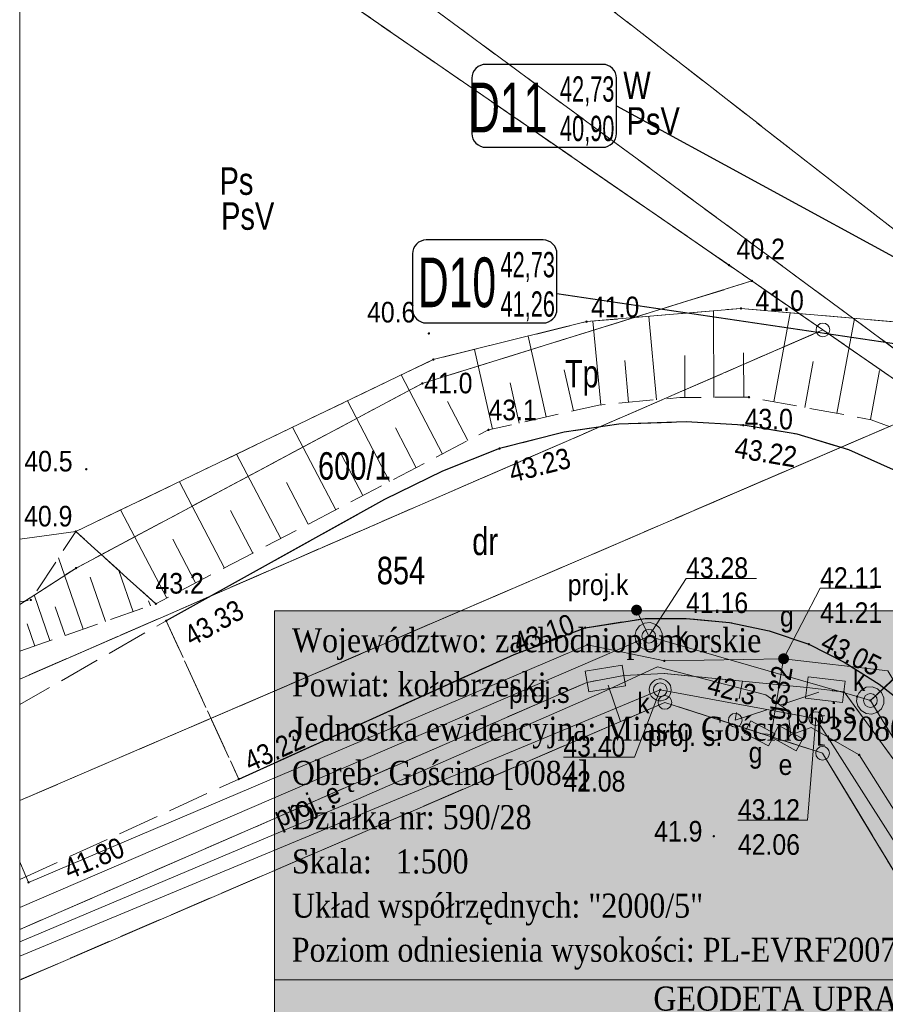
# Model space of a CAD drawing. Header units: metres. Extents: x 5542169 to 5542475, y 5991277 to 5991454.
# Tile 4 of 14: x 5542169 to 5542201, y 5991356 to 5991392. Entities that reach past the tile are written whole.
import ezdxf
from ezdxf.lldxf.tags import DXFTag

# ---------------------------------------------------------------- set-up
doc = ezdxf.new("R2010")
doc.units = ezdxf.units.M
doc.header["$MEASUREMENT"] = 0
doc.linetypes.add('217-500', pattern=[2, -0.5, 1.5])
doc.linetypes.add('823-500', pattern=[1.75, 1.25, -0.5])
doc.layers.get('0').update_dxf_attribs({"lineweight": 18})
for name, color, linetype, lineweight in [('!RAMKA', 7, 'Continuous', 25), ('202-punkt graniczny', 7, 'Continuous', 18), ('203-punkt graniczny', 7, 'Continuous', 18), ('209-oznaczenie konturu klasyfikacyjnego', 3, 'Continuous', 18), ('210-oznaczenie konturu użytku gruntowego', 3, 'Continuous', 18), ('211-numer działki ewidencyjnej', 7, 'Continuous', 18), ('217-kontur klasyfikacyjny', 3, '217-500', 18), ('218-kontur użytku gruntowego', 3, '217-500', 18), ('219-działka ewidencyjna', 7, 'Continuous', 18), ('inny obiekt związany z wodą', 7, 'Continuous', 18), ('jezdnia', 7, '217-500', 18), ('kanalizacyjne urządzenie techniczne - ob. projektowany', 14, '217-500', 18), ('kanalizacyjne urządzenie techniczne - ob. projektowany-Atr17', 14, 'Continuous', 18), ('komora podziemna', 7, 'Continuous', 18), ('krawężnik', 7, 'Continuous', 25), ('metryka', 7, 'Continuous', 18), ('pikieta naturalna', 7, 'Continuous', 18), ('pikieta naturalna-Atr2', 7, 'Continuous', 18), ('pikieta sztuczna', 7, 'Continuous', 18), ('pikieta sztuczna-Atr2', 7, 'Continuous', 18), ('przewód elektroenergetyczny podziemny', 1, 'Continuous', 18), ('przewód elektroenergetyczny podziemny - ob. projektowany', 1, '217-500', 18), ('przewód elektroenergetyczny podziemny - ob. projektowany-Atr1', 1, 'Continuous', 18), ('przewód gazowy', 2, 'Continuous', 18), ('przewód gazowy-Atr1', 2, 'Continuous', 18), ('przewód kanalizacyjny', 14, 'Continuous', 18), ('przewód kanalizacyjny - ob. projektowany', 14, '217-500', 18), ('przewód specjalny - ob. projektowany', 7, 'Continuous', 18), ('Ramka', 7, 'Continuous', 18), ('rzedna', 7, 'Continuous', 18), ('rzedna-Atr2', 7, 'Continuous', 18), ('rzedna-Atr3', 7, 'Continuous', 18), ('skarpa nieumocniona', 7, '823-500', 18), ('skarpa nieumocniona wypełnienie', 7, 'Continuous', 18), ('studnia kanalizacyjna', 14, 'Continuous', 18), ('szafa elektroenergetyczna lub kontener', 1, 'Continuous', 18), ('szafa elektroenergetyczna lub kontener-Atr17', 1, 'Continuous', 18), ('szafa gazowa lub kontener', 2, 'Continuous', 18), ('szafa gazowa lub kontener-Atr17', 2, 'Continuous', 18), ('słup przewodów napowietrznych - ob. projektowany', 7, 'Continuous', 18), ('słup przewodów napowietrznych - ob. projektowany-Atr17', 7, 'Continuous', 18), ('urządzenie techniczne sieci specjalnej - ob. projektowany', 7, 'Continuous', 18), ('urządzenie techniczne sieci specjalnej - ob. projektowany-Atr17', 7, 'Continuous', 18), ('właz do komory lub kanału - okrągły', 7, 'Continuous', 18), ('właz do komory lub kanału - okrągły-Atr17', 7, 'Continuous', 18), ('zasuwa lub zawór', 7, 'Continuous', 18), ('zasuwa lub zawór-Atr17', 7, 'Continuous', 18)]:
    doc.layers.add(name, color=color, linetype=linetype, lineweight=lineweight)
doc.layers.add('IS_Węzeł_sieci_kanalizacyjnej_-_opisy', color=7, linetype='Continuous')
doc.styles.get("Standard").update_dxf_attribs({"font": 'Working1250.shx', "width": 0.75})
doc.styles.add('Style-Times New Roman', font='times.ttf')
tags = doc.linetypes.add('SOLID', pattern=[10, 10, 0]).pattern_tags.tags
tags[6:7] = [DXFTag(74, 4), DXFTag(75, 0), DXFTag(340, '0'), DXFTag(46, 0.0), DXFTag(50, 0.0), DXFTag(44, 0.0), DXFTag(45, 0.0)]
tags[4:5] = [DXFTag(74, 4), DXFTag(75, 0), DXFTag(340, '0'), DXFTag(46, 0.0), DXFTag(50, 0.0), DXFTag(44, 0.0), DXFTag(45, 0.0)]

# ---------------------------------------------------------------- blocks, each defined once
blk = doc.blocks.new('202')
at = {"color": 0, "linetype": 'ByBlock', "lineweight": -2, "ltscale": 10}
blk.add_circle((0, 0), 2.5, dxfattribs=at)
blk = doc.blocks.new('203')
at = {"linetype": 'ByBlock', "lineweight": -2, "ltscale": 10}
h = blk.add_hatch(color=0, dxfattribs=at)
edge = h.paths.add_edge_path()
edge.add_arc((0, 0), 0.45, 0, 360)
blk = doc.blocks.new('PW01')
at = {"linetype": 'ByBlock', "lineweight": -2, "ltscale": 10}
h = blk.add_hatch(color=0, dxfattribs=at)
edge = h.paths.add_edge_path()
edge.add_arc((0, 0), 0.45, 0, 360)
blk = doc.blocks.new('US15')
at = {"color": 0, "linetype": 'ByBlock', "lineweight": -2, "ltscale": 10}
blk.add_circle((0, 0), 2.5, dxfattribs=at)
blk = doc.blocks.new('US22')
at = {"color": 0, "linetype": 'ByBlock', "lineweight": -2, "ltscale": 10}
blk.add_circle((0, 0), 2.5, dxfattribs=at)
blk = doc.blocks.new('US18')
at = {"color": 0, "linetype": 'ByBlock', "lineweight": -2, "ltscale": 10}
for p, q in [((-5, -2.5), (-5, 2.5)), ((-5, 2.5), (5, 2.5)), ((5, -2.5), (5, 2.5)), ((-5, -2.5), (5, -2.5))]:
    blk.add_line(p, q, dxfattribs=at)
blk = doc.blocks.new('US20')
at = {"color": 0, "linetype": 'ByBlock', "lineweight": -2, "ltscale": 10}
for p, q in [((-5, -2.5), (-5, 2.5)), ((-5, 2.5), (5, 2.5)), ((5, -2.5), (5, 2.5)), ((-5, -2.5), (5, -2.5))]:
    blk.add_line(p, q, dxfattribs=at)
blk = doc.blocks.new('US25')
at = {"linetype": 'ByBlock', "lineweight": -2, "ltscale": 10}
h = blk.add_hatch(color=0, dxfattribs=at)
edge = h.paths.add_edge_path()
edge.add_arc((0, 0), 2, 0, 360)
blk = doc.blocks.new('karta gościno')
at = {"layer": '!RAMKA'}
blk.add_hatch(color=255, dxfattribs=at).paths.add_polyline_path([(11.758, 196.523), (-51, 196.523), (-51, 107), (11.758, 107)])
at = {"layer": 'metryka', "color": 251, "linetype": 'Continuous'}
blk.add_line((-19.249, 183.089), (-51, 183.089), dxfattribs=at)
at = {"layer": 'metryka', "color": 251, "linetype": 'Continuous', "flags": 128}
blk.add_lwpolyline([(-51, 196.523), (11.758, 196.523), (11.758, 107), (-51, 107), (-51, 196.523)], close=True, dxfattribs=at)
at = {"layer": 'metryka', "color": 251, "linetype": 'Continuous', "lineweight": 25, "style": 'Style-Times New Roman', "width": 0.88}
for s, p in [('Województwo: zachodniopomorskie', (-50.37, 195.016)), ('Powiat: kołobrzeski', (-50.37, 193.406)), ('Jednostka ewidencyjna: Miasto Gościno [320803_4]', (-50.37, 191.796)), ('Obręb: Gościno [0084]', (-50.37, 190.186)), ('Działka nr: 590/28', (-50.37, 188.576)), ('Skala:   1:500', (-50.37, 186.966)), ('Układ współrzędnych: "2000/5"', (-50.37, 185.356)), ('Poziom odniesienia wysokości: PL-EVRF2007-NH', (-50.375, 183.75)), ('GEODETA UPRAWNIONY', (-37.214, 181.972))]:
    blk.add_text(s, height=0.875, dxfattribs=at).set_placement(p)

msp = doc.modelspace()

# ---------------------------------------------------------------- linework, layer by layer
at = {"layer": '217-kontur klasyfikacyjny', "color": 251, "flags": 128}
for points in [[(5542169.337, 5991409.169), (5542204.21, 5991382.02)], [(5542204.21, 5991382.02), (5542169.337, 5991409.169)], [(5542169.337, 5991403.548), (5542203.52, 5991378.32)], [(5542203.52, 5991378.32), (5542169.337, 5991403.548)], [(5542169.337, 5991400.89), (5542195.99, 5991382.52)], [(5542195.99, 5991382.52), (5542169.337, 5991400.89)], [(5542183.99, 5991378.79), (5542195.99, 5991382.52)], [(5542195.99, 5991382.52), (5542198.57, 5991380.74)], [(5542198.57, 5991380.74), (5542202.63, 5991377.93)], [(5542171.39, 5991372.07), (5542183.99, 5991378.79)], [(5542169.337, 5991370.75), (5542171.39, 5991372.07)], [(5542192.82, 5991367.18), (5542169.337, 5991357.075)], [(5542198.56, 5991365.33), (5542192.82, 5991367.18)], [(5542209.98, 5991346.44), (5542198.56, 5991365.33)]]:
    msp.add_lwpolyline(points, dxfattribs=at)
at = {"layer": '218-kontur użytku gruntowego', "color": 251, "flags": 128}
for points in [[(5542169.337, 5991409.169), (5542204.21, 5991382.02)], [(5542204.21, 5991382.02), (5542169.337, 5991409.169)], [(5542169.337, 5991403.548), (5542203.52, 5991378.32)], [(5542203.52, 5991378.32), (5542169.337, 5991403.548)], [(5542169.337, 5991400.89), (5542195.99, 5991382.52)], [(5542195.99, 5991382.52), (5542169.337, 5991400.89)], [(5542195.99, 5991382.52), (5542183.99, 5991378.79)], [(5542183.99, 5991378.79), (5542195.99, 5991382.52)], [(5542198.57, 5991380.74), (5542195.99, 5991382.52)], [(5542195.99, 5991382.52), (5542198.57, 5991380.74)], [(5542169.337, 5991368.029), (5542198.57, 5991380.74)], [(5542198.57, 5991380.74), (5542169.337, 5991368.029)], [(5542198.57, 5991380.74), (5542202.63, 5991377.93)], [(5542202.63, 5991377.93), (5542198.57, 5991380.74)], [(5542183.99, 5991378.79), (5542171.39, 5991372.07)], [(5542171.39, 5991372.07), (5542183.99, 5991378.79)], [(5542202.63, 5991377.93), (5542169.337, 5991363.604)], [(5542169.337, 5991363.604), (5542202.63, 5991377.93)], [(5542171.39, 5991372.07), (5542169.337, 5991370.75)], [(5542169.337, 5991370.75), (5542171.39, 5991372.07)], [(5542169.337, 5991357.075), (5542192.82, 5991367.18)], [(5542192.82, 5991367.18), (5542169.337, 5991357.075)], [(5542192.82, 5991367.18), (5542198.56, 5991365.33)], [(5542198.56, 5991365.33), (5542192.82, 5991367.18)], [(5542198.56, 5991365.33), (5542209.98, 5991346.44)], [(5542209.98, 5991346.44), (5542198.56, 5991365.33)]]:
    msp.add_lwpolyline(points, dxfattribs=at)
at = {"layer": '219-działka ewidencyjna', "color": 251, "flags": 128}
for points in [[(5542169.337, 5991400.89), (5542195.99, 5991382.52)], [(5542183.99, 5991378.79), (5542195.99, 5991382.52)], [(5542198.57, 5991380.74), (5542195.99, 5991382.52)], [(5542198.57, 5991380.74), (5542169.337, 5991368.029)], [(5542202.63, 5991377.93), (5542198.57, 5991380.74)], [(5542171.39, 5991372.07), (5542183.99, 5991378.79)], [(5542202.63, 5991377.93), (5542169.337, 5991363.604)], [(5542169.337, 5991370.747), (5542171.39, 5991372.07)], [(5542169.337, 5991357.075), (5542192.82, 5991367.18)], [(5542192.82, 5991367.18), (5542198.56, 5991365.33)], [(5542198.56, 5991365.33), (5542209.98, 5991346.44)]]:
    msp.add_lwpolyline(points, dxfattribs=at)
at = {"layer": 'inny obiekt związany z wodą', "color": 251, "flags": 128}
msp.add_lwpolyline([(5542169.337, 5991373.123), (5542171.38, 5991373.4), (5542184.39, 5991379.66), (5542189.97, 5991381.04), (5542195.59, 5991381.52), (5542203.15, 5991380.86), (5542208.79, 5991380.4), (5542213.38, 5991383.08), (5542233.41, 5991380.9), (5542252.52, 5991377.79), (5542257.62, 5991375.87), (5542268.11, 5991374.41), (5542281.78, 5991371.95)], dxfattribs=at)
at = {"layer": 'IS_Węzeł_sieci_kanalizacyjnej_-_opisy', "color": 7, "linetype": 'SOLID', "ltscale": 0.01}
for p, q in [((5542191.057, 5991388.896), (5542207.397, 5991379.984)), ((5542188.893, 5991382.061), (5542207.7, 5991379.28))]:
    msp.add_line(p, q, dxfattribs=at)
for points in [[(5542186.301, 5991387.386), (5542190.554, 5991387.386, 0.414214), (5542191.057, 5991387.889), (5542191.057, 5991389.903, 0.414214), (5542190.554, 5991390.406), (5542186.301, 5991390.406, 0.414214), (5542185.797, 5991389.903), (5542185.797, 5991387.889, 0.414214), (5542186.301, 5991387.386)], [(5542184.137, 5991380.993), (5542188.39, 5991380.993, 0.414214), (5542188.893, 5991381.496), (5542188.893, 5991383.51, 0.414214), (5542188.39, 5991384.013), (5542184.137, 5991384.013, 0.414214), (5542183.633, 5991383.51), (5542183.633, 5991381.496, 0.414214), (5542184.137, 5991380.993)]]:
    msp.add_lwpolyline(points, format="xyb", dxfattribs=at)
at = {"layer": 'jezdnia', "color": 251, "flags": 128}
msp.add_lwpolyline([(5542250.11, 5991286.4), (5542254.5, 5991289.19), (5542243.11, 5991308.27), (5542231.79, 5991327.36), (5542224.28, 5991340.07), (5542217, 5991354.15), (5542211.11, 5991366.14), (5542209.92, 5991368.25), (5542208.36, 5991370.3), (5542206.55, 5991372.19), (5542204.54, 5991373.78), (5542202.31, 5991375.13), (5542199.51, 5991376.37), (5542197.63, 5991376.94), (5542195.67, 5991377.27), (5542193.6, 5991377.39), (5542191.14, 5991377.31), (5542189.15, 5991377.02), (5542186.8, 5991376.42), (5542184.72, 5991375.6), (5542182.61, 5991374.56), (5542174.67, 5991370.15), (5542177.31, 5991364.39), (5542187.33, 5991368.93), (5542189.92, 5991369.9), (5542192.1, 5991370.24), (5542193.6, 5991370.24), (5542195.17, 5991370.09), (5542196.62, 5991369.78), (5542198.06, 5991369.3), (5542199.35, 5991368.65), (5542200.62, 5991367.85), (5542201.71, 5991366.99), (5542202.55, 5991366.18), (5542203.66, 5991364.81), (5542204.76, 5991363.08), (5542211.8, 5991351.1), (5542220.01, 5991337.14), (5542228.13, 5991323.4), (5542238.7, 5991305.56), (5542250.11, 5991286.4)], close=True, dxfattribs=at)
msp.add_lwpolyline([(5542169.337, 5991360.733), (5542177.31, 5991364.39), (5542174.67, 5991370.15), (5542169.337, 5991367.103)], dxfattribs=at)
at = {"layer": 'komora podziemna', "color": 251, "flags": 128}
for points in [[(5542192.07, 5991369.12), (5542191.89, 5991369.22), (5542191.77, 5991369.39), (5542191.73, 5991369.6), (5542191.78, 5991369.8), (5542191.9, 5991369.97), (5542192.08, 5991370.07), (5542192.29, 5991370.09), (5542192.49, 5991370.02), (5542192.64, 5991369.88), (5542192.72, 5991369.69), (5542192.72, 5991369.48), (5542192.63, 5991369.29), (5542192.47, 5991369.15), (5542192.28, 5991369.09), (5542192.07, 5991369.12)], [(5542192.38, 5991367.35), (5542192.32, 5991367.41), (5542192.28, 5991367.48), (5542192.26, 5991367.56), (5542192.25, 5991367.65), (5542192.26, 5991367.73), (5542192.29, 5991367.81), (5542192.33, 5991367.88), (5542192.39, 5991367.94), (5542192.45, 5991367.99), (5542192.53, 5991368.02), (5542192.61, 5991368.04), (5542192.7, 5991368.04), (5542192.78, 5991368.02), (5542192.85, 5991367.98), (5542192.92, 5991367.93), (5542192.98, 5991367.87), (5542193.02, 5991367.8), (5542193.04, 5991367.72), (5542193.05, 5991367.63), (5542193.04, 5991367.55), (5542193.01, 5991367.47), (5542192.97, 5991367.4), (5542192.91, 5991367.34), (5542192.85, 5991367.29), (5542192.77, 5991367.26), (5542192.69, 5991367.24), (5542192.6, 5991367.24), (5542192.52, 5991367.26), (5542192.45, 5991367.3), (5542192.38, 5991367.35)], [(5542200.14, 5991366.78), (5542199.96, 5991366.88), (5542199.84, 5991367.05), (5542199.79, 5991367.22), (5542199.82, 5991367.39), (5542199.88, 5991367.52), (5542199.97, 5991367.63), (5542200.15, 5991367.73), (5542200.36, 5991367.75), (5542200.56, 5991367.68), (5542200.71, 5991367.54), (5542200.79, 5991367.35), (5542200.79, 5991367.14), (5542200.7, 5991366.95), (5542200.56, 5991366.83), (5542200.35, 5991366.75), (5542200.14, 5991366.78)]]:
    msp.add_lwpolyline(points, close=True, dxfattribs=at)
at = {"layer": 'krawężnik', "color": 251, "flags": 128}
for points in [[(5542254.5, 5991289.19), (5542243.11, 5991308.27), (5542231.79, 5991327.36), (5542224.28, 5991340.07), (5542217, 5991354.15), (5542211.11, 5991366.14), (5542209.92, 5991368.25), (5542208.36, 5991370.3), (5542206.55, 5991372.19), (5542204.54, 5991373.78), (5542202.31, 5991375.13), (5542199.51, 5991376.37), (5542197.63, 5991376.94), (5542195.67, 5991377.27), (5542193.6, 5991377.39), (5542191.14, 5991377.31), (5542189.15, 5991377.02), (5542186.8, 5991376.42), (5542184.72, 5991375.6), (5542182.61, 5991374.56), (5542174.67, 5991370.15)], [(5542177.31, 5991364.39), (5542187.33, 5991368.93), (5542189.92, 5991369.9), (5542192.1, 5991370.24), (5542193.6, 5991370.24), (5542195.17, 5991370.09), (5542196.62, 5991369.78), (5542198.06, 5991369.3), (5542199.35, 5991368.65), (5542200.62, 5991367.85), (5542201.71, 5991366.99), (5542202.55, 5991366.18), (5542203.66, 5991364.81), (5542204.76, 5991363.08), (5542211.8, 5991351.1), (5542220.01, 5991337.14), (5542228.13, 5991323.4), (5542238.7, 5991305.56), (5542250.11, 5991286.4)]]:
    msp.add_lwpolyline(points, dxfattribs=at)
at = {"layer": 'przewód elektroenergetyczny podziemny', "color": 251, "flags": 128}
for points in [[(5542197.3, 5991366.88), (5542196.49, 5991367.45), (5542192.55, 5991368.47), (5542190.52, 5991367.54), (5542181.47, 5991363.58), (5542169.337, 5991358.459)], [(5542197.28, 5991365.88), (5542197.41, 5991366), (5542197.3, 5991366.88)], [(5542197.28, 5991365.88), (5542197.41, 5991366), (5542198.15, 5991366.27)], [(5542213.16, 5991344.03), (5542207.32, 5991353.53), (5542199.89, 5991365.27), (5542198.15, 5991366.27)]]:
    msp.add_lwpolyline(points, dxfattribs=at)
at = {"layer": 'przewód elektroenergetyczny podziemny - ob. projektowany', "color": 251, "flags": 128}
msp.add_lwpolyline([(5542212.31, 5991346.15), (5542206.83, 5991354.7), (5542201.36, 5991364.81), (5542199.35, 5991367.56), (5542198.65, 5991367.63), (5542195.38, 5991366.53), (5542195.64, 5991367.95), (5542192.79, 5991368.23), (5542191.33, 5991368.16), (5542189.98, 5991367.91), (5542169.337, 5991358.912)], dxfattribs=at)
at = {"layer": 'przewód gazowy', "color": 251, "flags": 128}
for points in [[(5542261.614, 5991279.267), (5542253.53, 5991292.72), (5542250.32, 5991297.83), (5542248.22, 5991301.53), (5542238.21, 5991317.58), (5542234.95, 5991323.54), (5542226.98, 5991336.85), (5542222.71, 5991343.63), (5542222.35, 5991344.33), (5542220.21, 5991348), (5542219.77, 5991347.76), (5542215.13, 5991345.23), (5542214.69, 5991344.99), (5542214.46, 5991345.65), (5542200.94, 5991368.33), (5542197.14, 5991368.77), (5542192.8, 5991368.69), (5542190, 5991369.28), (5542169.66, 5991360.63), (5542169.46, 5991361.09), (5542169.337, 5991361.379)], [(5542197.14, 5991368.77), (5542196.69, 5991366.01), (5542196.27, 5991366.05)]]:
    msp.add_lwpolyline(points, dxfattribs=at)
at = {"layer": 'przewód kanalizacyjny', "color": 251}
msp.add_line((5542200.3, 5991367.25), (5542209.3, 5991375.56), dxfattribs=at)
at = {"layer": 'przewód kanalizacyjny', "color": 251, "flags": 128}
for points in [[(5542253.707, 5991279.267), (5542237.27, 5991306.71), (5542237.01, 5991307.14), (5542236.75, 5991307.57), (5542200.56, 5991366.83), (5542200.3, 5991367.25), (5542199.82, 5991367.39), (5542192.71, 5991369.45), (5542192.23, 5991369.59), (5542191.77, 5991369.39), (5542169.337, 5991359.715)], [(5542251.498, 5991279.267), (5542249.7, 5991282.2), (5542243.59, 5991293.1), (5542240.46, 5991298.74), (5542235.89, 5991306.62), (5542224.57, 5991325.02), (5542220.29, 5991332.03), (5542208.41, 5991350.24), (5542203.64, 5991358.24), (5542198.31, 5991366.59), (5542192.65, 5991367.64), (5542169.337, 5991357.938)]]:
    msp.add_lwpolyline(points, dxfattribs=at)
at = {"layer": 'przewód kanalizacyjny - ob. projektowany', "color": 251, "flags": 128}
msp.add_lwpolyline([(5542191.79, 5991370.54), (5542192.23, 5991369.59)], dxfattribs=at)
at = {"layer": 'przewód specjalny - ob. projektowany', "color": 251, "flags": 128}
for points in [[(5542252.513, 5991279.267), (5542248.04, 5991286.75), (5542237.68, 5991304.33), (5542231.86, 5991314.33), (5542231.17, 5991315.52), (5542221.05, 5991332.2), (5542215.65, 5991340.91), (5542214.93, 5991342.06), (5542206.83, 5991354.7), (5542201.36, 5991364.81), (5542199.35, 5991367.56), (5542197.99, 5991367.72), (5542192.79, 5991368.23), (5542191.33, 5991368.16), (5542189.98, 5991367.91), (5542169.337, 5991358.909)], [(5542190.76, 5991367.81), (5542191.21, 5991366.49)]]:
    msp.add_lwpolyline(points, dxfattribs=at)
at = {"layer": 'Ramka', "color": 251, "flags": 128}
msp.add_lwpolyline([(5542169.337, 5991438.054), (5542379.142, 5991438.054), (5542379.142, 5991279.267), (5542169.337, 5991279.267), (5542169.337, 5991438.054)], close=True, dxfattribs=at)
at = {"layer": 'rzedna-Atr2', "color": 251, "flags": 128}
for points in [[(5542192.23, 5991369.59), (5542193.59, 5991371.69), (5542196.159, 5991371.69)], [(5542197.14, 5991368.77), (5542198.47, 5991371.34), (5542200.454, 5991371.34)], [(5542200.3, 5991367.25), (5542201.83, 5991368.71), (5542204.075, 5991368.71)], [(5542192.65, 5991367.64), (5542191.72, 5991365.19), (5542189.124, 5991365.19)], [(5542198.31, 5991366.59), (5542198.01, 5991362.89), (5542195.478, 5991362.89)]]:
    msp.add_lwpolyline(points, dxfattribs=at)
at = {"layer": 'skarpa nieumocniona', "color": 251, "flags": 128}
msp.add_lwpolyline([(5542335.8, 5991328.64), (5542334.9, 5991327.38), (5542327.46, 5991339.11), (5542324.9, 5991347.92), (5542322.38, 5991348.48), (5542321.57, 5991344.75), (5542300.46, 5991338.17), (5542298.84, 5991345.39), (5542304.99, 5991352.4), (5542301.91, 5991356.02), (5542296.27, 5991358.52), (5542293.39, 5991363.22), (5542287.3, 5991369.87), (5542280.55, 5991370.1), (5542266.93, 5991372.2), (5542252.12, 5991375.09), (5542231.69, 5991377.8), (5542215.49, 5991381.28), (5542208.06, 5991378.32), (5542204.74, 5991376.57), (5542203.22, 5991376.36), (5542200.33, 5991377.47), (5542195.88, 5991378.29), (5542193.36, 5991378.28), (5542190.41, 5991378), (5542186.4, 5991377.1), (5542174.29, 5991370.77), (5542171.38, 5991373.4), (5542184.39, 5991379.66), (5542189.97, 5991381.04), (5542195.59, 5991381.52), (5542203.15, 5991380.86), (5542208.79, 5991380.4), (5542213.38, 5991383.08), (5542233.41, 5991380.9), (5542252.52, 5991377.79), (5542257.62, 5991375.87), (5542268.11, 5991374.41), (5542281.78, 5991371.95), (5542287.99, 5991371.56), (5542293.33, 5991365.69), (5542297.03, 5991359.52), (5542302.46, 5991356.93), (5542306, 5991352.06), (5542300.05, 5991344.94), (5542301.14, 5991339.55), (5542320.38, 5991345.37), (5542321.28, 5991349.3), (5542325.53, 5991348.77), (5542328.31, 5991339.85), (5542335.8, 5991328.64)], close=True, dxfattribs=at)
msp.add_lwpolyline([(5542335.8, 5991328.64), (5542334.9, 5991327.38), (5542327.46, 5991339.11), (5542324.9, 5991347.92), (5542322.38, 5991348.48), (5542321.57, 5991344.75), (5542300.46, 5991338.17), (5542298.84, 5991345.39), (5542304.99, 5991352.4), (5542301.91, 5991356.02), (5542296.27, 5991358.52), (5542293.39, 5991363.22), (5542287.3, 5991369.87), (5542280.55, 5991370.1), (5542266.93, 5991372.2), (5542252.12, 5991375.09), (5542231.69, 5991377.8), (5542215.49, 5991381.28), (5542208.06, 5991378.32), (5542204.74, 5991376.57), (5542203.22, 5991376.36), (5542200.33, 5991377.47), (5542195.88, 5991378.29), (5542193.36, 5991378.28), (5542190.41, 5991378), (5542186.4, 5991377.1), (5542174.29, 5991370.77), (5542171.38, 5991373.4), (5542184.39, 5991379.66), (5542189.97, 5991381.04), (5542195.59, 5991381.52), (5542203.15, 5991380.86), (5542208.79, 5991380.4), (5542213.38, 5991383.08), (5542233.41, 5991380.9), (5542252.52, 5991377.79), (5542257.62, 5991375.87), (5542268.11, 5991374.41), (5542281.78, 5991371.95), (5542287.99, 5991371.56), (5542293.33, 5991365.69), (5542297.03, 5991359.52), (5542302.46, 5991356.93), (5542306, 5991352.06), (5542300.05, 5991344.94), (5542301.14, 5991339.55), (5542320.38, 5991345.37), (5542321.28, 5991349.3), (5542325.53, 5991348.77), (5542328.31, 5991339.85), (5542335.8, 5991328.64)], close=True, dxfattribs=at)
msp.add_lwpolyline([(5542169.337, 5991369.041), (5542174.29, 5991370.77), (5542171.38, 5991373.4), (5542169.74, 5991370.91), (5542169.337, 5991370.84)], dxfattribs=at)
msp.add_lwpolyline([(5542169.337, 5991369.041), (5542174.29, 5991370.77), (5542171.38, 5991373.4), (5542169.74, 5991370.91), (5542169.337, 5991370.84)], dxfattribs=at)
at = {"layer": 'skarpa nieumocniona wypełnienie', "color": 251, "flags": 128}
for points in [[(5542194.6, 5991378.28), (5542194.59, 5991381.43)], [(5542196.78, 5991378.12), (5542197.38, 5991381.36)], [(5542190.49, 5991378.01), (5542190.2, 5991381.06)], [(5542192.52, 5991378.2), (5542192.23, 5991381.23)], [(5542199.08, 5991377.7), (5542199.72, 5991381.16)], [(5542188.5, 5991377.57), (5542187.84, 5991380.51)], [(5542186.54, 5991377.13), (5542185.89, 5991380.03)], [(5542195.69, 5991378.29), (5542195.68, 5991379.9)], [(5542191.5, 5991378.1), (5542191.36, 5991379.63)], [(5542193.54, 5991378.28), (5542193.54, 5991379.81)], [(5542197.91, 5991377.92), (5542198.22, 5991379.59)], [(5542189.49, 5991377.79), (5542189.16, 5991379.28)], [(5542200.3, 5991377.48), (5542200.63, 5991379.26)], [(5542184.72, 5991376.22), (5542183.22, 5991379.1)], [(5542187.52, 5991377.35), (5542187.19, 5991378.81)], [(5542182.8, 5991375.22), (5542181.27, 5991378.16)], [(5542185.65, 5991376.71), (5542184.91, 5991378.13)], [(5542180.84, 5991374.19), (5542179.27, 5991377.2)], [(5542183.77, 5991375.72), (5542183.01, 5991377.18)], [(5542178.84, 5991373.15), (5542177.23, 5991376.22)], [(5542181.83, 5991374.71), (5542181.05, 5991376.19)], [(5542176.79, 5991372.07), (5542175.15, 5991375.21)], [(5542179.84, 5991373.67), (5542179.05, 5991375.19)], [(5542174.69, 5991370.98), (5542173.01, 5991374.19)], [(5542177.82, 5991372.61), (5542177.01, 5991374.16)], [(5542175.74, 5991371.53), (5542174.91, 5991373.12)], [(5542171.65, 5991369.85), (5542170.75, 5991372.44)], [(5542173.47, 5991370.48), (5542172.95, 5991371.98)], [(5542172.46, 5991370.13), (5542171.9, 5991371.74)], [(5542170.44, 5991369.43), (5542169.86, 5991371.09)], [(5542170.99, 5991369.62), (5542170.63, 5991370.66)], [(5542174.1, 5991370.7), (5542174.03, 5991370.88)], [(5542169.89, 5991369.23), (5542169.61, 5991370.04)]]:
    msp.add_lwpolyline(points, dxfattribs=at)
at = {"layer": 'urządzenie techniczne sieci specjalnej - ob. projektowany', "color": 251, "flags": 128}
for points in [[(5542189.92, 5991368.32), (5542191.26, 5991368.54), (5542191.39, 5991367.78), (5542190.05, 5991367.56), (5542189.92, 5991368.32)], [(5542198.03, 5991368.11), (5542199.38, 5991367.95), (5542199.29, 5991367.18), (5542197.94, 5991367.34), (5542198.03, 5991368.11)]]:
    msp.add_lwpolyline(points, close=True, dxfattribs=at)

# ---------------------------------------------------------------- block references
at = {"layer": '!RAMKA'}
msp.add_blockref('karta gościno', (5542229.616, 5991173.99), dxfattribs=at)
at = {"layer": '202-punkt graniczny', "color": 251, "xscale": 0.1, "yscale": 0.1, "zscale": 0.1}
for p in [(5542198.57, 5991380.74), (5542192.82, 5991367.18), (5542198.56, 5991365.33)]:
    msp.add_blockref('202', p, dxfattribs=at)
at = {"layer": '203-punkt graniczny', "color": 251, "xscale": 0.1, "yscale": 0.1, "zscale": 0.1}
for p in [(5542195.99, 5991382.52), (5542183.99, 5991378.79), (5542171.39, 5991372.07)]:
    msp.add_blockref('203', p, dxfattribs=at)
at = {"layer": 'kanalizacyjne urządzenie techniczne - ob. projektowany', "color": 251, "xscale": 0.1, "yscale": 0.1, "zscale": 0.1}
msp.add_blockref('US25', (5542191.79, 5991370.54), dxfattribs=at)
at = {"layer": 'pikieta naturalna', "color": 251, "xscale": 0.1, "yscale": 0.1, "zscale": 0.1}
for p in [(5542195.15, 5991383.1), (5542195.59, 5991381.52), (5542189.97, 5991381.04), (5542184.23, 5991380.61), (5542184.39, 5991379.66), (5542195.88, 5991378.29), (5542186.4, 5991377.1), (5542171.76, 5991375.67), (5542171.38, 5991373.4), (5542169.74, 5991370.91), (5542174.29, 5991370.77), (5542194.6, 5991362.31)]:
    msp.add_blockref('PW01', p, dxfattribs=at)
at = {"layer": 'pikieta sztuczna', "color": 251, "xscale": 0.1, "yscale": 0.1, "zscale": 0.1}
for p in [(5542195.67, 5991377.27), (5542186.8, 5991376.42), (5542174.67, 5991370.15), (5542189.92, 5991369.9), (5542198.06, 5991369.3), (5542177.31, 5991364.39)]:
    msp.add_blockref('PW01', p, dxfattribs=at)
at = {"layer": 'rzedna', "color": 251, "xscale": 0.1, "yscale": 0.1, "zscale": 0.1}
for p in [(5542192.23, 5991369.59), (5542192.71, 5991369.45), (5542190, 5991369.28), (5542191.77, 5991369.39), (5542192.8, 5991368.69), (5542197.14, 5991368.77), (5542192.65, 5991367.64), (5542199.82, 5991367.39), (5542200.3, 5991367.25), (5542197.3, 5991366.88), (5542198.31, 5991366.59), (5542200.56, 5991366.83), (5542199.89, 5991365.27), (5542169.66, 5991360.63)]:
    msp.add_blockref('PW01', p, dxfattribs=at)
at = {"layer": 'studnia kanalizacyjna', "color": 251, "xscale": 0.1, "yscale": 0.1, "zscale": 0.1}
msp.add_blockref('US15', (5542198.31, 5991366.59), dxfattribs=at)
at = {"layer": 'szafa elektroenergetyczna lub kontener', "color": 251, "xscale": 0.1, "yscale": 0.1, "zscale": 0.1, "rotation": 330.781}
msp.add_blockref('US18', (5542197.28, 5991365.88), dxfattribs=at)
at = {"layer": 'szafa gazowa lub kontener', "color": 251, "xscale": 0.09999999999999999, "yscale": 0.09999999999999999, "zscale": 0.09999999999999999, "rotation": 332.102}
msp.add_blockref('US20', (5542196.27, 5991366.05), dxfattribs=at)
at = {"layer": 'słup przewodów napowietrznych - ob. projektowany', "color": 251, "xscale": 0.1, "yscale": 0.1, "zscale": 0.1}
msp.add_blockref('US15', (5542195.38, 5991366.53), dxfattribs=at)
at = {"layer": 'właz do komory lub kanału - okrągły', "color": 251, "xscale": 0.1, "yscale": 0.1, "zscale": 0.1}
for p in [(5542192.23, 5991369.59), (5542192.65, 5991367.64), (5542200.3, 5991367.25)]:
    msp.add_blockref('US22', p, dxfattribs=at)
at = {"layer": 'zasuwa lub zawór', "color": 251, "xscale": 0.1, "yscale": 0.1, "zscale": 0.1}
msp.add_blockref('US25', (5542197.14, 5991368.77), dxfattribs=at)

# ---------------------------------------------------------------- texts
at = {"layer": '209-oznaczenie konturu klasyfikacyjnego', "color": 251, "char_height": 1, "attachment_point": 1, "line_spacing_factor": 0.6}
for insert in [(5542191.427, 5991388.847), (5542176.667, 5991385.383)]:
    msp.add_mtext('\\H1x;\\W0.79;PsV', dxfattribs=dict(at, insert=insert))
at = {"layer": '210-oznaczenie konturu użytku gruntowego', "color": 251, "char_height": 1, "attachment_point": 7, "line_spacing_factor": 0.6}
for s, insert in [('\\H1x;\\W0.79;W', (5542191.306, 5991389.14)), ('\\H1x;\\W0.79;Ps', (5542176.611, 5991385.642)), ('\\H1x;\\W0.79;Tp', (5542189.179, 5991378.344)), ('\\H1x;\\W0.79;dr', (5542185.809, 5991372.529))]:
    msp.add_mtext(s, dxfattribs=dict(at, insert=insert))
at = {"layer": '211-numer działki ewidencyjnej', "color": 251, "char_height": 1, "attachment_point": 1, "line_spacing_factor": 0.6}
for s, insert in [('\\H1x;\\W0.79;600/1', (5542180.194, 5991376.288)), ('\\H1x;\\W0.79;854', (5542182.334, 5991372.481))]:
    msp.add_mtext(s, dxfattribs=dict(at, insert=insert))
at = {"layer": 'IS_Węzeł_sieci_kanalizacyjnej_-_opisy', "color": 7, "linetype": 'SOLID', "ltscale": 0.01}
for s, insert, char_height, attachment_point in [('\\fArial Narrow|b0|i0;D11', (5542188.542, 5991387.934), 1.8072, 9), ('\\fArial Narrow|b0|i0;42,73', (5542189.001, 5991388.877), 0.9216, 7), ('\\fArial Narrow|b0|i0;40,90', (5542189.001, 5991387.441), 0.9216, 7), ('\\fArial Narrow|b0|i0;D10', (5542186.678, 5991381.541), 1.8072, 9), ('\\fArial Narrow|b0|i0;42,73', (5542186.837, 5991382.484), 0.9216, 7), ('\\fArial Narrow|b0|i0;41,26', (5542186.837, 5991381.048), 0.9216, 7)]:
    msp.add_mtext(s, dxfattribs=dict(at, insert=insert, char_height=char_height, attachment_point=attachment_point))
at = {"layer": 'kanalizacyjne urządzenie techniczne - ob. projektowany-Atr17', "color": 251, "insert": (5542189.285, 5991370.863), "char_height": 0.75, "attachment_point": 7, "line_spacing_factor": 0.6}
msp.add_mtext('\\H1x;\\W0.9;proj.k', dxfattribs=at)
at = {"layer": 'pikieta naturalna-Atr2', "color": 251, "char_height": 0.75, "attachment_point": 7, "line_spacing_factor": 0.6}
for s, insert in [('\\H1x;\\W0.9;40.2', (5542195.43, 5991383.3)), ('\\H1x;\\W0.9;41.0', (5542196.12, 5991381.42)), ('\\H1x;\\W0.9;40.6', (5542181.98, 5991381)), ('\\H1x;\\W0.9;41.0', (5542190.13, 5991381.19)), ('\\H1x;\\W0.9;41.0', (5542184.06, 5991378.42)), ('\\H1x;\\W0.9;43.1', (5542186.4, 5991377.44)), ('\\H1x;\\W0.9;43.0', (5542195.722, 5991377.106)), ('\\H1x;\\W0.9;40.5', (5542169.506, 5991375.576)), ('\\H1x;\\W0.9;40.9', (5542169.499, 5991373.574)), ('\\H1x;\\W0.9;43.2', (5542174.28, 5991371.13)), ('\\H1x;\\W0.9;41.9', (5542192.429, 5991362.104))]:
    msp.add_mtext(s, dxfattribs=dict(at, insert=insert))
at = {"layer": 'pikieta sztuczna-Atr2', "color": 251, "char_height": 0.75, "attachment_point": 7, "line_spacing_factor": 0.6}
for s, insert, rotation in [('\\H1x;\\W0.9;43.22', (5542195.316, 5991376.095), 350.443), ('\\H1x;\\W0.9;43.23', (5542187.262, 5991375.168), 14.323), ('\\H1x;\\W0.9;43.33', (5542175.601, 5991369.191), 29.048), ('\\H1x;\\W0.9;43.10', (5542187.472, 5991368.958), 19.44), ('\\H1x;\\W0.9;43.05', (5542198.418, 5991369.117), 333.258), ('\\H1x;\\W0.9;43.22', (5542177.733, 5991364.632), 24.375)]:
    msp.add_mtext(s, dxfattribs=dict(at, insert=insert, rotation=rotation))
at = {"layer": 'przewód elektroenergetyczny podziemny - ob. projektowany-Atr1', "color": 251, "insert": (5542178.7, 5991362.855), "char_height": 0.75, "attachment_point": 4, "rotation": 23.551, "line_spacing_factor": 0.6}
msp.add_mtext('\\H1x;\\W0.9;proj. e', dxfattribs=at)
at = {"layer": 'przewód gazowy-Atr1', "color": 251, "insert": (5542196.903, 5991366.55), "char_height": 0.75, "attachment_point": 4, "rotation": 80.739, "line_spacing_factor": 0.6}
msp.add_mtext('\\H1x;\\W0.9;gs32', dxfattribs=at)
at = {"layer": 'rzedna-Atr2', "color": 251, "char_height": 0.75, "attachment_point": 7, "line_spacing_factor": 0.6}
for s, insert in [('\\H1x;\\W0.9;43.28', (5542193.59, 5991371.698)), ('\\H1x;\\W0.9;42.11', (5542198.47, 5991371.348)), ('\\H1x;\\W0.9;43.40', (5542189.124, 5991365.198)), ('\\H1x;\\W0.9;43.12', (5542195.478, 5991362.897))]:
    msp.add_mtext(s, dxfattribs=dict(at, insert=insert))
at = {"layer": 'rzedna-Atr2', "color": 251, "char_height": 0.75, "attachment_point": 4, "line_spacing_factor": 0.6}
for s, insert, rotation in [('\\H1x;\\W0.9;42.3', (5542194.409, 5991367.859), 345.486), ('\\H1x;\\W0.9;41.80', (5542170.999, 5991361.065), 23.038)]:
    msp.add_mtext(s, dxfattribs=dict(at, insert=insert, rotation=rotation))
at = {"layer": 'rzedna-Atr3', "color": 251, "char_height": 0.75, "attachment_point": 7, "line_spacing_factor": 0.6}
for s, insert in [('\\H1x;\\W0.9;41.16', (5542193.59, 5991370.423)), ('\\H1x;\\W0.9;41.21', (5542198.47, 5991370.072)), ('\\H1x;\\W0.9;42.08', (5542189.124, 5991363.923)), ('\\H1x;\\W0.9;42.06', (5542195.478, 5991361.622))]:
    msp.add_mtext(s, dxfattribs=dict(at, insert=insert))
at = {"layer": 'szafa elektroenergetyczna lub kontener-Atr17', "color": 251, "insert": (5542196.958, 5991364.529), "char_height": 0.75, "attachment_point": 7, "line_spacing_factor": 0.6}
msp.add_mtext('\\H1x;\\W0.9;e', dxfattribs=at)
at = {"layer": 'szafa gazowa lub kontener-Atr17', "color": 251, "insert": (5542195.87, 5991364.76), "char_height": 0.75, "attachment_point": 7, "line_spacing_factor": 0.6}
msp.add_mtext('\\H1x;\\W0.9;g', dxfattribs=at)
at = {"layer": 'słup przewodów napowietrznych - ob. projektowany-Atr17', "color": 251, "insert": (5542192.196, 5991365.37), "char_height": 0.75, "attachment_point": 7, "line_spacing_factor": 0.6}
msp.add_mtext('\\H1x;\\W0.9;proj. s.', dxfattribs=at)
at = {"layer": 'urządzenie techniczne sieci specjalnej - ob. projektowany-Atr17', "color": 251, "char_height": 0.75, "attachment_point": 7, "line_spacing_factor": 0.6}
for insert in [(5542187.143, 5991366.935), (5542197.567, 5991366.194)]:
    msp.add_mtext('\\H1x;\\W0.9;proj.s', dxfattribs=dict(at, insert=insert))
at = {"layer": 'właz do komory lub kanału - okrągły-Atr17', "color": 251, "char_height": 0.75, "attachment_point": 7, "line_spacing_factor": 0.6}
for insert in [(5542193.21, 5991369.19), (5542199.662, 5991367.597), (5542191.814, 5991366.778)]:
    msp.add_mtext('\\H1x;\\W0.9;k', dxfattribs=dict(at, insert=insert))
at = {"layer": 'zasuwa lub zawór-Atr17', "color": 251, "insert": (5542197.01, 5991370.205), "char_height": 0.75, "attachment_point": 4, "line_spacing_factor": 0.6}
msp.add_mtext('\\H1x;\\W0.9;g', dxfattribs=at)

doc.saveas('drawing.dxf')
